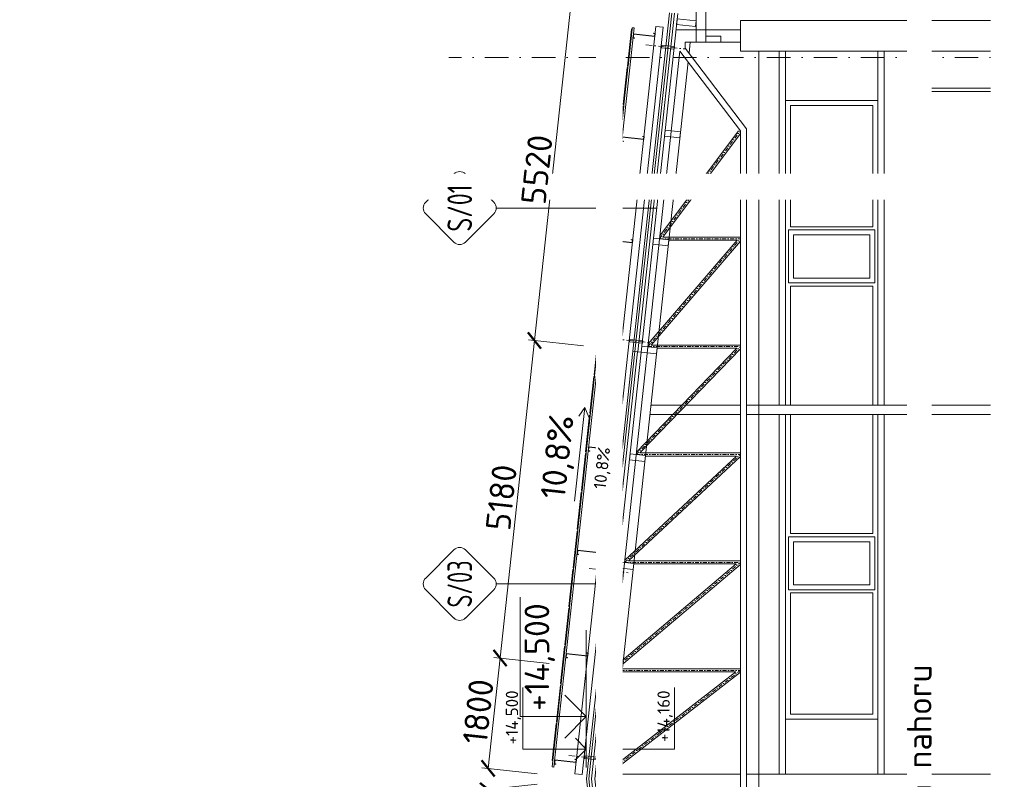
# Model space of a CAD drawing. Header units: millimetres. Extents: x -796345 to 3713765, y -2985421 to 2187451.
# Tile 138 of 256: x 195277 to 211245, y 11694 to 24013. Entities that reach past the tile are written whole.
import ezdxf
from ezdxf import colors
from ezdxf.entities.mleader import LeaderData, LeaderLine
from ezdxf.enums import TextEntityAlignment as Align
from ezdxf.math import Vec2, Vec3

# ---------------------------------------------------------------- set-up
doc = ezdxf.new("R2010")
doc.units = ezdxf.units.MM
doc.header["$PDMODE"] = 1
doc.linetypes.add('CENTERX2', pattern=[101.6, 63.5, -12.7, 12.7, -12.7])
doc.linetypes.add('DASHDOT', pattern=[25.4, 12.7, -6.35, 0, -6.35])
doc.layers.get('Defpoints').update_dxf_attribs({"color": 8})
for name, color, linetype, lineweight in [('A99_FVE_řez', 6, 'Continuous', 5), ('A99_N_kce-pohl', 1, 'Continuous', 9), ('A99_N_kce-rez-sil', 6, 'Continuous', 18), ('A99_N_koty-100', 160, 'Continuous', 9), ('A99_N_koty-200', 5, 'Continuous', 5), ('A99_N_koty-200-vysk', 6, 'Continuous', 9), ('A99_N_koty-vysk', 160, 'Continuous', 5), ('A99_N_sraf', 252, 'Continuous', 0), ('A99_N_txt-popis-50', 240, 'Continuous', 9), ('A99_N_znaceni 200', 5, 'Continuous', 5), ('A99_S_kce-pohl', 7, 'Continuous', 5), ('A99_S_kce-rez-sil', 7, 'Continuous', 15), ('A99_S_osy', 1, 'CENTERX2', 5)]:
    doc.layers.add(name, color=color, linetype=linetype, lineweight=lineweight)
doc.styles.add('A99_kota', font='isocpeur.ttf', dxfattribs={"height": 2})
doc.styles.add('A99_popis', font='isocpeur.ttf')
doc.styles.add('ad_popis 100', font='isocpeur.ttf', dxfattribs={"height": 200})
doc.linetypes.add('IZOLACE', pattern='A,0.00254,-2.54,[134,ltypeshp.shx,S=2.54,R=0,X=-2.54,Y=0],-5.08,[134,ltypeshp.shx,S=2.54,R=180,X=2.54,Y=0],-2.54', length=10.16254)
doc.dimstyles.new('A99_kota_200 new', dxfattribs={"dimscale": 200, "dimtxt": 2, "dimasz": 1.2, "dimexe": 0.5, "dimexo": 1.5, "dimgap": 0.3, "dimtad": 1, "dimdec": 0, "dimzin": 3, "dimdsep": 46, "dimtxsty": 'A99_kota', "dimblk": 'ARCHTICK', "dimcen": 2.5, "dimazin": 2, "dimtfac": 0.75, "dimtdec": 0, "dimtmove": 2, "dimatfit": 0, "dimfxl": 4, "dimfxlon": 1, "dimtolj": 1, "dimtzin": 0, "dimlwd": 5, "dimlwe": 5, "dimarcsym": 0})

# ---------------------------------------------------------------- blocks, each defined once
blk = doc.blocks.new('*U27')
at = {"color": 0, "linetype": 'ByBlock', "lineweight": -2}
blk.add_line((-3, 0), (7, 0), dxfattribs=at)
for points in [[(-1.75, -1.75), (0, 0), (1.75, -1.75)], [(0, 0), (0, -10.3), (0, -10.3), (10, -10.3)]]:
    blk.add_lwpolyline(points, dxfattribs=at)
at = {"color": 0, "linetype": 'ByBlock', "lineweight": -2, "style": 'A99_kota'}
for tag, p in [('VYSKA', (9.5, -7.55)), ('POPIS', (9.5, -10.8))]:
    blk.add_attdef(tag, text='', height=2, dxfattribs=at).set_placement(p, align=Align.TOP_RIGHT)
blk = doc.blocks.new('*U26')
at = {"color": 0, "linetype": 'ByBlock', "lineweight": -2}
blk.add_line((-3, 0), (7, 0), dxfattribs=at)
for points in [[(0, 0), (0, 10.3), (0, 10.3), (10, 10.3)], [(-1.75, 1.75), (0, 0), (1.75, 1.75)]]:
    blk.add_lwpolyline(points, dxfattribs=at)
at = {"color": 0, "linetype": 'ByBlock', "lineweight": -2, "style": 'A99_kota'}
for tag, p in [('VYSKA', (9.5, 13.05)), ('POPIS', (9.5, 9.8))]:
    blk.add_attdef(tag, text='', height=2, dxfattribs=at).set_placement(p, align=Align.TOP_RIGHT)
blk = doc.blocks.new('*U93')
at = {"color": 0, "linetype": 'ByBlock', "lineweight": -2}
blk.add_line((-3, 0), (7, 0), dxfattribs=at)
for points in [[(0, 0), (0, 5.35), (0, 5.35), (9.7, 5.35)], [(-1.75, 1.75), (0, 0), (1.75, 1.75)]]:
    blk.add_lwpolyline(points, dxfattribs=at)
at = {"color": 0, "linetype": 'ByBlock', "lineweight": -2, "style": 'A99_kota'}
blk.add_attdef('POPIS', text='', height=2, rotation=360, dxfattribs=at).set_placement((9.2, 5.85), align=Align.BOTTOM_RIGHT)
blk.add_attdef('VYSKA', text='', height=2, rotation=360, dxfattribs=at).set_placement((9.2, 4.6), align=Align.TOP_RIGHT)
blk = doc.blocks.new('*U80')
at = {"color": 0}
for p, q in [((-0.72, 4.14), (-4.15, 0.71)), ((4.14, 0.71), (0.71, 4.14)), ((-4.15, -0.72), (-0.72, -4.15)), ((0.71, -4.15), (4.14, -0.72)), ((0, -4.45), (0, -23.97))]:
    blk.add_line(p, q, dxfattribs=at)
for centre, start, end in [((0, 3.42), 45, 135), ((-3.43, 0), 135, 225), ((3.42, 0), 315, 45), ((0, -3.43), 225, 315)]:
    blk.add_arc(centre, 1.01, start, end, dxfattribs=at)
at = {"color": 0, "linetype": 'ByBlock', "style": 'A99_popis', "width": 0.953108}
blk.add_attdef('SKLADBA', text='', height=3, rotation=0.0103, dxfattribs=at).set_placement((-2.86, -1.51), (2.86, -1.5), align=Align.FIT)
blk = doc.blocks.new('*U81')
at = {"color": 0}
for p, q in [((-0.72, 4.14), (-4.15, 0.71)), ((4.14, 0.71), (0.71, 4.14)), ((-4.15, -0.72), (-0.72, -4.15)), ((0.71, -4.15), (4.14, -0.72)), ((0, -4.45), (0, -18.56))]:
    blk.add_line(p, q, dxfattribs=at)
for centre, start, end in [((0, 3.42), 45, 135), ((-3.43, 0), 135, 225), ((3.42, 0), 315, 45), ((0, -3.43), 225, 315)]:
    blk.add_arc(centre, 1.01, start, end, dxfattribs=at)
at = {"color": 0, "linetype": 'ByBlock', "style": 'A99_popis', "width": 0.953108}
blk.add_attdef('SKLADBA', text='', height=3, rotation=0.0103, dxfattribs=at).set_placement((-2.86, -1.51), (2.86, -1.5), align=Align.FIT)
blk = doc.blocks.new('_ArchTick')
at = {"color": 0, "linetype": 'ByBlock', "const_width": 0.15}
blk.add_lwpolyline([(-0.5, -0.5), (0.5, 0.5)], dxfattribs=at)
blk = doc.blocks.new('*D3213')
at = {"layer": 'A99_N_koty-200', "color": 0, "linetype": 'Continuous', "lineweight": 5, "transparency": 16777216}
for p, q in [((203669, 11615), (202774, 11518)), ((203067, 9740), (202873, 11529)), ((203863, 9826), (202968, 9729))]:
    blk.add_line(p, q, dxfattribs=at)
at = {"layer": 'Defpoints', "color": 0, "linetype": 'Continuous', "lineweight": 0, "transparency": 16777216}
for p in [(204469, 11702), (202873, 11529), (204663, 9912)]:
    blk.add_point(p, dxfattribs=at)
at = {"layer": 'A99_N_koty-200', "color": 0, "linetype": 'Continuous', "lineweight": 5, "transparency": 16777216, "xscale": 240, "yscale": 240, "zscale": 240}
for p, rotation in [((202873, 11529), 96.1848103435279), ((203067, 9740), 276.1848103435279)]:
    blk.add_blockref('_ArchTick', p, dxfattribs=dict(at, rotation=rotation))
at = {"layer": 'A99_N_koty-200', "color": 0, "linetype": 'Continuous', "transparency": 16777216, "insert": (202712, 10606), "char_height": 400, "attachment_point": 5, "rotation": 96.1848, "style": 'A99_kota'}
blk.add_mtext('\\A1;1800', dxfattribs=at)
blk = doc.blocks.new('*D3216')
at = {"layer": 'A99_N_koty-200', "color": 0, "linetype": 'Continuous', "lineweight": 5, "transparency": 16777216}
for p, q in [((204220, 24298), (203625, 18810)), ((205015, 24212), (204121, 24309)), ((204421, 18724), (203526, 18821))]:
    blk.add_line(p, q, dxfattribs=at)
at = {"layer": 'Defpoints', "color": 0, "linetype": 'Continuous', "lineweight": 0, "transparency": 16777216}
for p in [(205816, 24126), (203625, 18810), (205256, 18634)]:
    blk.add_point(p, dxfattribs=at)
at = {"layer": 'A99_N_koty-200', "color": 0, "linetype": 'Continuous', "lineweight": 5, "transparency": 16777216, "xscale": 240, "yscale": 240, "zscale": 240}
for p, rotation in [((204220, 24298), 83.81518965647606), ((203625, 18810), 263.8151896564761)]:
    blk.add_blockref('_ArchTick', p, dxfattribs=dict(at, rotation=rotation))
at = {"layer": 'A99_N_koty-200', "color": 0, "linetype": 'Continuous', "transparency": 16777216, "insert": (203664, 21582), "char_height": 400, "attachment_point": 5, "rotation": 83.8152, "style": 'A99_kota'}
blk.add_mtext('\\A1;5520', dxfattribs=at)
blk = doc.blocks.new('*D3219')
at = {"layer": 'A99_N_koty-200', "color": 0, "linetype": 'Continuous', "lineweight": 5, "transparency": 16777216}
for p, q in [((203625, 18810), (203067, 13661)), ((204421, 18724), (203526, 18821)), ((203863, 13574), (202968, 13671))]:
    blk.add_line(p, q, dxfattribs=at)
at = {"layer": 'Defpoints', "color": 0, "linetype": 'Continuous', "lineweight": 0, "transparency": 16777216}
for p in [(205256, 18634), (203067, 13661), (204663, 13488)]:
    blk.add_point(p, dxfattribs=at)
at = {"layer": 'A99_N_koty-200', "color": 0, "linetype": 'Continuous', "lineweight": 5, "transparency": 16777216, "xscale": 240, "yscale": 240, "zscale": 240}
for p, rotation in [((203625, 18810), 83.81518965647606), ((203067, 13661), 263.8151896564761)]:
    blk.add_blockref('_ArchTick', p, dxfattribs=dict(at, rotation=rotation))
at = {"layer": 'A99_N_koty-200', "color": 0, "linetype": 'Continuous', "transparency": 16777216, "insert": (203088, 16264), "char_height": 400, "attachment_point": 5, "rotation": 83.8152, "style": 'A99_kota'}
blk.add_mtext('\\A1;5180', dxfattribs=at)
blk = doc.blocks.new('*D3222')
at = {"layer": 'A99_N_koty-200', "color": 0, "linetype": 'Continuous', "lineweight": 5, "transparency": 16777216}
for p, q in [((203067, 13661), (202873, 11871)), ((203863, 13574), (202968, 13671)), ((203669, 11785), (202774, 11882))]:
    blk.add_line(p, q, dxfattribs=at)
at = {"layer": 'Defpoints', "color": 0, "linetype": 'Continuous', "lineweight": 0, "transparency": 16777216}
for p in [(204663, 13488), (202873, 11871), (204469, 11698)]:
    blk.add_point(p, dxfattribs=at)
at = {"layer": 'A99_N_koty-200', "color": 0, "linetype": 'Continuous', "lineweight": 5, "transparency": 16777216, "xscale": 240, "yscale": 240, "zscale": 240}
for p, rotation in [((203067, 13661), 83.81518965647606), ((202873, 11871), 263.8151896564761)]:
    blk.add_blockref('_ArchTick', p, dxfattribs=dict(at, rotation=rotation))
at = {"layer": 'A99_N_koty-200', "color": 0, "linetype": 'Continuous', "transparency": 16777216, "insert": (202712, 12794), "char_height": 400, "attachment_point": 5, "rotation": 83.8152, "style": 'A99_kota'}
blk.add_mtext('\\A1;1800', dxfattribs=at)

msp = doc.modelspace()

# ---------------------------------------------------------------- linework, layer by layer
at = {"layer": 'A99_FVE_řez', "lineweight": 5, "ltscale": 2}
for points in [[(205240.7, 23878.3), (203941.7, 11891), (203911.9, 11894.2), (205210.9, 23881.5)], [(205595.4, 23902.7), (204282.1, 11783.7), (204401.4, 11770.7), (205714.7, 23889.8)], [(205208.2, 23856.7), (205198.3, 23857.7), (205133.6, 23261.2), (205143.6, 23260.2)], [(205234.9, 23778.3), (205228.5, 23718.7), (205248.4, 23716.5), (205247.8, 23711.5), (205223, 23714.2), (205230.5, 23783.8), (205573.5, 23746.7), (205577.8, 23786.4), (205557.9, 23788.6), (205558.5, 23793.6), (205583.3, 23790.9), (205577.9, 23741.2), (205234.9, 23778.3)], [(205140.9, 23235.3), (205130.9, 23236.4), (205066.3, 22639.9), (205076.2, 22638.8)], [(205073, 22609), (205063.1, 22610), (204998.4, 22013.5), (205008.4, 22012.5)], [(205053.7, 22105.6), (205047.2, 22046), (205067.1, 22043.8), (205066.5, 22038.8), (205041.7, 22041.5), (205049.2, 22111.1), (205392.2, 22074), (205396.5, 22113.7), (205376.7, 22115.9), (205377.2, 22120.9), (205402, 22118.2), (205396.7, 22068.4), (205053.7, 22105.6)], [(205005.4, 21985.1), (204995.5, 21986.2), (204930.8, 21389.7), (204940.8, 21388.6)], [(204937.5, 21358.8), (204927.6, 21359.9), (204862.9, 20763.4), (204872.9, 20762.3)], [(204869.9, 20734.9), (204860, 20736), (204795.3, 20139.5), (204805.3, 20138.4)], [(204872.1, 20430.4), (204865.7, 20370.8), (204885.6, 20368.6), (204885, 20363.6), (204860.2, 20366.3), (204867.7, 20435.9), (205210.7, 20398.8), (205215, 20438.5), (205195.1, 20440.7), (205195.7, 20445.7), (205220.5, 20443), (205215.1, 20393.3), (204872.1, 20430.4)], [(204801.5, 20103.6), (204791.6, 20104.7), (204726.9, 19508.2), (204736.9, 19507.1)], [(204733.9, 19479.8), (204724, 19480.9), (204659.3, 18884.4), (204669.3, 18883.3)], [(204600.9, 18252), (204590.9, 18253.1), (204655.6, 18849.6), (204665.5, 18848.5)], [(204690.6, 18755.2), (204684.1, 18695.6), (204704, 18693.4), (204703.5, 18688.5), (204678.6, 18691.2), (204686.2, 18760.7), (205029.2, 18723.6), (205033.5, 18763.3), (205013.6, 18765.5), (205014.1, 18770.5), (205039, 18767.8), (205033.6, 18718.1), (204690.6, 18755.2)], [(204533.3, 17628.1), (204523.3, 17629.2), (204588, 18225.7), (204597.9, 18224.6)], [(204465.4, 17001.8), (204455.4, 17002.9), (204520.1, 17599.4), (204530, 17598.3)], [(204509.1, 17080), (204502.6, 17020.4), (204522.5, 17018.2), (204521.9, 17013.3), (204497.1, 17016), (204504.6, 17085.6), (204847.6, 17048.4), (204851.9, 17088.1), (204832.1, 17090.3), (204832.6, 17095.3), (204857.4, 17092.6), (204852.1, 17042.9), (204509.1, 17080)], [(204397.8, 16377.9), (204387.8, 16379), (204452.5, 16975.5), (204462.4, 16974.5)], [(204329.9, 15751.6), (204320, 15752.7), (204384.6, 16349.2), (204394.5, 16348.1)], [(204261.8, 15122.8), (204251.8, 15123.9), (204316.5, 15720.4), (204326.4, 15719.3)], [(204327.5, 15404.8), (204321.1, 15345.2), (204340.9, 15343), (204340.4, 15338.1), (204315.6, 15340.8), (204323.1, 15410.4), (204666.1, 15373.2), (204670.4, 15413), (204650.5, 15415.1), (204651.1, 15420.1), (204675.9, 15417.4), (204670.5, 15367.7), (204327.5, 15404.8)], [(204193.9, 14496.5), (204183.9, 14497.5), (204248.6, 15094), (204258.5, 15093)], [(204126.3, 13872.6), (204116.3, 13873.7), (204181, 14470.2), (204190.9, 14469.1)], [(204058.7, 13248.8), (204048.7, 13249.8), (204113.4, 13846.3), (204123.3, 13845.3)], [(204146, 13729.7), (204139.5, 13670), (204159.4, 13667.9), (204158.9, 13662.9), (204134, 13665.6), (204141.6, 13735.2), (204484.6, 13698), (204488.9, 13737.8), (204469, 13739.9), (204469.5, 13744.9), (204494.4, 13742.2), (204489, 13692.5), (204146, 13729.7)], [(203990.8, 12622.4), (203980.9, 12623.5), (204045.5, 13220), (204055.4, 13218.9)], [(203923.2, 11998.6), (203913.3, 11999.7), (203977.9, 12596.2), (203987.8, 12595.1)], [(203959.1, 12004.8), (203952.6, 11945.1), (203972.5, 11942.9), (203972, 11938), (203947.1, 11940.7), (203954.6, 12010.3), (204297.6, 11973.1), (204301.9, 12012.9), (204282.1, 12015), (204282.6, 12020), (204307.5, 12017.3), (204302.1, 11967.6), (203959.1, 12004.8)]]:
    msp.add_lwpolyline(points, close=True, dxfattribs=at)
at = {"layer": 'A99_FVE_řez', "linetype": 'DASHDOT', "lineweight": 5, "ltscale": 8}
for points in [[(205432.7, 23606), (206064, 23537.6)], [(204915.7, 18835.6), (205547, 18767.2)], [(204512.1, 15110.8), (205143.4, 15042.3)], [(204183.7, 12081), (204815.1, 12012.6)]]:
    msp.add_lwpolyline(points, dxfattribs=at)
at = {"layer": 'A99_FVE_řez', "lineweight": 5}
for points in [[(205688.3, 23598.4), (205684, 23558.7), (205892.8, 23536), (205897.1, 23575.8)], [(205167.1, 18788.2), (205171.4, 18828), (205380.2, 18805.4), (205375.9, 18765.6)], [(204763.4, 15063.4), (204767.7, 15103.2), (204976.5, 15080.5), (204972.2, 15040.8)], [(204435.1, 12033.6), (204439.4, 12073.4), (204648.2, 12050.8), (204643.9, 12011)]]:
    msp.add_lwpolyline(points, close=True, dxfattribs=at)
at = {"layer": 'A99_N_kce-pohl'}
for p, q in [((207695, 22700), (209195, 22700)), ((207695, 17760), (207695, 22700)), ((209195, 22700), (209195, 17760)), ((207775, 22620), (209115, 22620)), ((207775, 20652.5), (207775, 22620)), ((209115, 22620), (209115, 20652.5)), ((209115, 20652.5), (207775, 20652.5)), ((207775, 17760), (207775, 19692.5)), ((209115, 19692.5), (207775, 19692.5)), ((209115, 19692.5), (209115, 17760)), ((207695, 17610), (207695, 11775)), ((207695, 12670), (207695, 17610)), ((207775, 17610), (207775, 15677.5)), ((209115, 15677.5), (209115, 17610)), ((209195, 17610), (209195, 11775)), ((209195, 17610), (209195, 12670)), ((209115, 15677.5), (207775, 15677.5)), ((207775, 14717.5), (207775, 12750)), ((209115, 14717.5), (207775, 14717.5)), ((209115, 12750), (209115, 14717.5)), ((209195, 12670), (207695, 12670)), ((207775, 12750), (209115, 12750))]:
    msp.add_line(p, q, dxfattribs=at)
at = {"layer": 'A99_N_kce-pohl', "lineweight": 5}
for p, q in [((205220.7, 18634.4), (204661.5, 13474.6)), ((204696.3, 13470.8), (205255.5, 18630.6)), ((204736.1, 13466.5), (205295.2, 18626.3))]:
    msp.add_line(p, q, dxfattribs=at)
for points in [[(205220.7, 18634.4), (205815.6, 24124.5)], [(205255.5, 18630.6), (205220.7, 18634.4)], [(204696.3, 13470.8), (204661.5, 13474.6)]]:
    msp.add_lwpolyline(points, dxfattribs=at)
at = {"layer": 'A99_N_kce-pohl'}
for points in [[(209145, 19742.5), (209145, 20602.5), (207745, 20602.5), (207745, 19742.5)], [(209065, 19822.5), (209065, 20522.5), (207825, 20522.5), (207825, 19822.5)], [(209145, 15627.5), (209145, 14767.5), (207745, 14767.5), (207745, 15627.5)], [(209065, 15547.5), (209065, 14847.5), (207825, 14847.5), (207825, 15547.5)]]:
    msp.add_lwpolyline(points, close=True, dxfattribs=at)
at = {"layer": 'A99_N_kce-rez-sil'}
for p, q in [((205850.4, 24121), (205255.5, 18630.6)), ((205949.9, 24111.1), (205354.9, 18619.9)), ((204504.4, 11700), (204696.3, 13470.8)), ((204504.4, 11700), (204697.7, 9916.2))]:
    msp.add_line(p, q, dxfattribs=at)
for points in [[(205354.9, 18619.9), (205255.5, 18630.6)], [(204795.7, 13460.1), (204605, 11700)], [(204795.7, 13460.1), (204696.3, 13470.8)], [(204797.1, 9927), (204605, 11700)]]:
    msp.add_lwpolyline(points, dxfattribs=at)
at = {"layer": 'A99_N_kce-rez-sil', "lineweight": 5}
for points in [[(204661.5, 13474.6), (204469.2, 11700)], [(204662.9, 9912.4), (204469.2, 11700)]]:
    msp.add_lwpolyline(points, dxfattribs=at)
at = {"layer": 'A99_N_koty-100'}
for points in [[(204950.3, 17209.7), (204867.3, 16449.2)], [(204950.3, 17209.7), (204902.4, 17139.5)], [(204950.3, 17209.7), (204982, 17130.8)]]:
    msp.add_lwpolyline(points, dxfattribs=at)
at = {"layer": 'A99_N_koty-200-vysk', "lineweight": 5}
for points in [[(204441.9, 17723.6), (204277, 16202.5)], [(204441.9, 17723.6), (204346.2, 17583.1)], [(204441.9, 17723.6), (204505.3, 17565.9)]]:
    msp.add_lwpolyline(points, dxfattribs=at)
at = {"layer": 'A99_N_sraf', "color": 1, "linetype": 'IZOLACE', "lineweight": 0, "ltscale": 3}
for points in [[(205895.2, 24116.6), (205300.2, 18625.8)], [(204549.7, 11700.5), (204741.1, 13466)], [(204549.7, 11699.5), (204742.5, 9921.1)]]:
    msp.add_lwpolyline(points, dxfattribs=at)
at = {"layer": 'A99_S_kce-pohl'}
for p, q in [((206965, 24000), (218965, 24000)), ((206965, 23500), (206965, 24000)), ((206965, 23850), (205921.7, 23850)), ((206965, 23650), (206071.1, 23650)), ((206071.1, 23650), (206071.1, 23551.1)), ((206150.9, 23650), (206131.5, 23471.6)), ((205984.3, 23500), (204705.6, 11700)), ((206965, 22210.8), (205984.3, 23500)), ((207065, 22244.5), (206071.1, 23551.1)), ((206965, 23500), (211105, 23500)), ((207265, -100), (207265, 23500)), ((207595, 23500), (207595, 17760)), ((207695, 23500), (207695, 17760)), ((209195, 23500), (209195, 17760)), ((209295, 23500), (209295, 17760)), ((211105, 22700), (211105, 23500)), ((206116.4, 23327), (204856.5, 11699.9)), ((211105, 22700), (211805, 22700)), ((211105, 22700), (211105, 700)), ((205660.2, 20509.6), (206933.8, 22210.8)), ((206965, 1189.2), (206965, 22210.8)), ((207065, 1155.5), (207065, 22244.5)), ((205704.9, 20485.8), (206965, 22169.1)), ((205704.9, 20485.8), (206965, 20485.8)), ((205470.1, 18754.8), (206910.7, 20435.8)), ((205519.7, 18735.8), (206965, 20422.4)), ((205803.1, 20435.8), (206910.7, 20435.8)), ((205280.1, 17001.3), (206906.1, 18685.8)), ((205519.7, 18735.8), (206965, 18735.8)), ((205613.5, 18685.8), (206906.1, 18685.8)), ((204795.7, 13460.1), (205354.9, 18619.9)), ((205334.6, 16985.8), (206965, 18674.8)), ((205512.6, 17760), (206965, 17760)), ((207065, 17760), (211105, 17760)), ((205496.3, 17610), (206965, 17610)), ((207065, 17610), (211105, 17610)), ((207595, 17610), (207595, 11775)), ((209295, 17610), (209295, 11775)), ((205090.2, 15248.8), (206901.5, 16935.8)), ((205149.6, 15235.8), (206965, 16926.6)), ((205334.6, 16985.8), (206965, 16985.8)), ((205423.8, 16935.8), (206901.5, 16935.8)), ((204900.3, 13496.8), (206896.7, 15185.8)), ((204964.7, 13485.8), (206965, 15178)), ((205149.6, 15235.8), (206965, 15235.8)), ((205234.2, 15185.8), (206896.7, 15185.8)), ((204817.1, 11827.9), (206891.9, 13435.8)), ((204867.7, 11803.9), (206965, 13429.1)), ((204964.7, 13485.8), (206965, 13485.8)), ((205044.6, 13435.8), (206891.9, 13435.8)), ((205984.3, -100), (204705.6, 11700)), ((206116.4, 73), (204856.5, 11700.1)), ((204864, 11775), (206965, 11775)), ((207065, 11775), (211105, 11775))]:
    msp.add_line(p, q, dxfattribs=at)
at = {"layer": 'A99_S_kce-pohl', "linetype": 'DASHDOT', "ltscale": 5}
for p, q in [((205655, 20460.8), (206965, 22210.8)), ((205465.3, 18710.8), (206965, 20460.8)), ((205655, 20460.8), (206965, 20460.8)), ((205275.7, 16960.8), (206965, 18710.8)), ((205465.3, 18710.8), (206965, 18710.8)), ((205086, 15210.8), (206965, 16960.8)), ((205275.7, 16960.8), (206965, 16960.8)), ((204896.4, 13460.8), (206965, 15210.8)), ((205086, 15210.8), (206965, 15210.8)), ((204706.8, 11710.8), (206965, 13460.8)), ((204896.4, 13460.8), (206965, 13460.8))]:
    msp.add_line(p, q, dxfattribs=at)
at = {"layer": 'A99_S_kce-pohl'}
msp.add_lwpolyline([(206250, 24690), (206405, 24690), (206405, 23650), (206250, 23650)], close=True, dxfattribs=at)
at = {"layer": 'A99_S_kce-rez-sil', "linetype": 'Continuous'}
for p, q in [((209905, 22700), (209905, 23050)), ((209905, 23050), (209955, 23050)), ((209955, 23050), (209955, 22900)), ((211105, 23050), (211055, 23050)), ((211055, 23050), (211055, 22900)), ((211105, 22700), (211105, 23050)), ((209955, 22900), (211055, 22900)), ((209955, 22700), (209955, 22850)), ((209955, 22850), (211055, 22850)), ((211055, 22700), (211055, 22850)), ((209905, 22700), (209955, 22700)), ((211105, 22700), (211055, 22700))]:
    msp.add_line(p, q, dxfattribs=at)
at = {"layer": 'A99_S_kce-rez-sil', "linetype": 'Continuous', "lineweight": 13}
for points in [[(205930.8, 23934.8), (205940.8, 24026.7), (206248.9, 23993.3), (206239, 23901.4)], [(206405, 23650), (206650, 23650), (206650, 23745), (206405, 23745)]]:
    msp.add_lwpolyline(points, close=True, dxfattribs=at)
at = {"layer": 'A99_S_kce-rez-sil', "lineweight": 20}
for points in [[(205734.4, 22122.1), (205983, 22095.2), (205993.7, 22194.6), (205745.2, 22221.5)], [(205544.8, 20372.1), (205793.3, 20345.2), (205804.1, 20444.6), (205555.5, 20471.5)], [(205354.9, 18619.9), (205603.6, 18594.3), (205614.3, 18693.7), (205365.8, 18720.6)], [(205165.5, 16872.1), (205414, 16845.2), (205424.8, 16944.6), (205176.3, 16971.5)], [(204975.8, 15122.1), (205224.4, 15095.2), (205235.2, 15194.6), (204986.6, 15221.5)], [(204785, 13360.6), (205033.5, 13333.7), (205044.3, 13433.1), (204795.7, 13460.1)], [(204610.4, 11749.7), (204858.9, 11722.8), (204869.7, 11822.2), (204621.2, 11849.1)]]:
    msp.add_lwpolyline(points, close=True, dxfattribs=at)
at = {"layer": 'A99_S_osy', "linetype": 'DASHDOT', "lineweight": 5, "ltscale": 30}
msp.add_lwpolyline([(222254.8, 23400), (202234.8, 23400)], dxfattribs=at)

# ---------------------------------------------------------------- block references
at = {"layer": 'A99_N_koty-200-vysk', "lineweight": 5}
ref = msp.add_blockref('*U93', (204465, 12710), dxfattribs=dict(at, xscale=200, yscale=200, zscale=200, rotation=90.00000000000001))
ref.add_attrib('VYSKA', '+14,500', dxfattribs={"layer": '0', "color": 0, "linetype": 'ByBlock', "lineweight": -2, "height": 400, "rotation": 90, "style": 'A99_kota'}).set_placement((203465, 14550), align=Align.TOP_RIGHT)
at = {"layer": 'A99_N_koty-vysk', "lineweight": 5, "xscale": 100, "yscale": 100, "zscale": 100, "rotation": 90.00000000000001}
for name, p, values in [('*U26', (204465, 12185), {'VYSKA': '+14,500'}), ('*U27', (204864.6, 12185), {'VYSKA': '+14,160'})]:
    msp.add_blockref(name, p, dxfattribs=at).add_auto_attribs(values)
at = {"layer": 'A99_N_znaceni 200', "lineweight": 5}
ref = msp.add_blockref('*U80', (202412.7, 20958.4), dxfattribs=dict(at, xscale=133.3, yscale=133.3, zscale=133.3, rotation=89.99999999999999))
ref.add_attrib('SKLADBA', 'S/01', dxfattribs={"layer": '0', "color": 0, "linetype": 'ByBlock', "height": 400, "rotation": 90.01026, "style": 'A99_popis', "width": 0.705829}).set_placement((202613.5, 20576.7), (202613.3, 21339), align=Align.FIT)
ref = msp.add_blockref('*U81', (202412.7, 14862.8), dxfattribs=dict(at, xscale=133.3, yscale=133.3, zscale=133.3, rotation=89.99999999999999))
ref.add_attrib('SKLADBA', 'S/03', dxfattribs={"layer": '0', "color": 0, "linetype": 'ByBlock', "height": 400, "rotation": 90.01026, "style": 'A99_popis', "width": 0.657151}).set_placement((202613.5, 14481.1), (202613.3, 15243.4), align=Align.FIT)

# ---------------------------------------------------------------- texts
at = {"layer": 'A99_N_koty-100', "insert": (204655.7, 17091), "char_height": 200, "attachment_point": 3, "rotation": 83.76928, "style": 'ad_popis 100'}
msp.add_mtext_dynamic_manual_height_columns('10,8%', width=645, gutter_width=1000, heights=[0], dxfattribs=at)
at = {"layer": 'A99_N_koty-200-vysk', "lineweight": 5, "insert": (203867.3, 17621.9), "char_height": 400, "attachment_point": 3, "rotation": 83.76928, "style": 'ad_popis 100'}
msp.add_mtext_dynamic_manual_height_columns('10,8%', width=1290, gutter_width=2000, heights=[0], dxfattribs=at)

# ---------------------------------------------------------------- dimensions: what is measured, and where the dimension line sits
at = {"layer": 'A99_N_koty-200', "linetype": 'Continuous'}
for base, p1, p2, angle, picture, middle in [((203625.3, 18810.4), (205815.7, 24125.5), (205255.8, 18633.8), 263.81519, '*D3216', (203664.2, 21582.5)), ((203067.3, 13660.6), (205255.8, 18633.8), (204662.9, 13487.7), 263.81519, '*D3219', (203087.8, 16263.5)), ((202873.3, 11871.1), (204662.9, 13487.7), (204469.2, 11698.1), 263.81519, '*D3222', (202711.8, 12793.8)), ((202873.3, 11529.1), (204662.9, 9912.4), (204469.2, 11702), 96.18481, '*D3213', (202711.8, 10606.3))]:
    dim = msp.add_linear_dim(base=base, p1=p1, p2=p2, angle=angle, dimstyle='A99_kota_200 new', override={"dimscale": 0, "dimtix": 1, "dimtofl": 1, "dimtmove": 2, "dimatfit": 0}, dxfattribs=at)
    dim.commit()
    dim.dimension.update_dxf_attribs({"geometry": picture, "text_midpoint": middle})

# ---------------------------------------------------------------- next in the draw order: leaders
at = {"layer": 'A99_N_txt-popis-50', "lineweight": 9}
ml = msp.add_multileader_mtext('Standard', dxfattribs=at)
ml.set_content('\\A1;{\\C256;2 x nové nosníky 100x250x6\\P(obvodový plášť bude v úrovni \\P+5,000 rozdělen na dvě části.)}', color=1, style='A99_popis')
ml.set_leader_properties(color=256, linetype='ByLayer', lineweight=-1)
ml.build(insert=Vec2(0, 0))
ml.multileader.update_dxf_attribs({"dogleg_length": 1, "arrow_head_size": 300, "scale": 200})
ctx = ml.context
ctx.base_point, ctx.scale, ctx.char_height, ctx.arrow_head_size, ctx.landing_gap_size, ctx.plane_origin, ctx.plane_x_axis, ctx.plane_y_axis = Vec3(211265, -12115), 200, 400, 300, 250, Vec3(216448.5, -8522.5), Vec3(0, 1), Vec3(-1, 0)
notes = []
notes.append((ctx, [(1, (1, 1, 0), (211265, -3415), (0, -1), 740, [(0, [(213965, -735)], 0, [])])]))
ctx.mtext.insert, ctx.mtext.text_direction, ctx.mtext.rotation, ctx.mtext.width, ctx.mtext.flow_direction = Vec3(211025, -11865), Vec3(0, 1), 1.5707963, 7505, 5
ctx.mtext.has_bg_fill, ctx.mtext.bg_color, ctx.mtext.bg_scale_factor, ctx.mtext.bg_transparency, ctx.mtext.use_window_bg_color = 1, -1073741824, 1, 0, 1
ml = msp.add_multileader_mtext('Standard', dxfattribs=at)
ml.set_content('\\A1;{\\C256;odvodňovací systém \\Pbude součásti \\Pdodávky opláštění}', color=1, style='A99_popis')
ml.set_leader_properties(color=256, linetype='ByLayer', lineweight=-1)
ml.build(insert=Vec2(0, 0))
ml.multileader.update_dxf_attribs({"dogleg_length": 1, "arrow_head_size": 75, "scale": 50})
ctx = ml.context
ctx.base_point, ctx.scale, ctx.char_height, ctx.arrow_head_size, ctx.landing_gap_size, ctx.plane_origin, ctx.plane_x_axis, ctx.plane_y_axis = Vec3(204689.1, -2611.2), 50, 100, 75, 62.5, Vec3(208175.1, -8522.5), Vec3(0, 1), Vec3(-1, 0)
notes.append((ctx, [(1, (1, 1, 0), (204689.1, -1130), (0, -1), 146.2, [(0, [(205935.3, -1130)], 0, [])])]))
ctx.mtext.insert, ctx.mtext.text_direction, ctx.mtext.rotation, ctx.mtext.width, ctx.mtext.defined_height, ctx.mtext.flow_direction = Vec3(204624.1, -2548.7), Vec3(0, 1), 1.5707963, 1255, 15.9, 5
ctx.mtext.has_bg_fill, ctx.mtext.bg_color, ctx.mtext.bg_scale_factor, ctx.mtext.bg_transparency, ctx.mtext.use_window_bg_color = 1, -1073741824, 1, 0, 1
for ctx, leaders in notes:
    for number, flags, end, landing, length, lines in leaders:
        leader = LeaderData()
        leader.index, (leader.has_last_leader_line, leader.has_dogleg_vector, leader.attachment_direction) = number, flags
        leader.last_leader_point, leader.dogleg_vector, leader.dogleg_length = Vec3(end), Vec3(landing), length
        for number, points, colour, breaks in lines:
            line = LeaderLine()
            line.index, line.vertices, line.color, line.breaks = number, Vec3.list(points), colors.encode_raw_color(colour), breaks
            leader.lines.append(line)
        ctx.leaders.append(leader)

# ---------------------------------------------------------------- next in the draw order: leaders
ml = msp.add_multileader_mtext('Standard', dxfattribs=at)
ml.set_content('\\A1;{\\C256;posun stávajícího nosníku o 1800mm nahoru}', color=1, style='A99_popis')
ml.set_leader_properties(color=256, linetype='ByLayer', lineweight=-1)
ml.build(insert=Vec2(0, 0))
ml.multileader.update_dxf_attribs({"dogleg_length": 1, "arrow_head_size": 300, "scale": 200})
ctx = ml.context
ctx.base_point, ctx.scale, ctx.char_height, ctx.arrow_head_size, ctx.landing_gap_size, ctx.plane_origin, ctx.plane_x_axis, ctx.plane_y_axis = Vec3(209865.2, 2455), 200, 400, 300, 250, Vec3(213418.5, 6852.5), Vec3(0, 1), Vec3(-1, 0)
notes = []
notes.append((ctx, [(0, (1, 1, 0), (209865.2, 1870), (0, 1), 585, [(0, [(211560, -720)], 0, [])])]))
ctx.mtext.insert, ctx.mtext.text_direction, ctx.mtext.rotation, ctx.mtext.width, ctx.mtext.flow_direction = Vec3(209665, 2705), Vec3(0, 1), 1.5707963, 6421.707, 5
ctx.mtext.has_bg_fill, ctx.mtext.bg_color, ctx.mtext.bg_scale_factor, ctx.mtext.bg_transparency, ctx.mtext.use_window_bg_color = 1, -1073741824, 1, 0, 1
for ctx, leaders in notes:
    for number, flags, end, landing, length, lines in leaders:
        leader = LeaderData()
        leader.index, (leader.has_last_leader_line, leader.has_dogleg_vector, leader.attachment_direction) = number, flags
        leader.last_leader_point, leader.dogleg_vector, leader.dogleg_length = Vec3(end), Vec3(landing), length
        for number, points, colour, breaks in lines:
            line = LeaderLine()
            line.index, line.vertices, line.color, line.breaks = number, Vec3.list(points), colors.encode_raw_color(colour), breaks
            leader.lines.append(line)
        ctx.leaders.append(leader)

# ---------------------------------------------------------------- next in the draw order: leaders
ml = msp.add_multileader_mtext('Standard', dxfattribs=at)
ml.set_content('\\A1;{\\C256;posun stávajícího nosníku o 1800mm nahoru}', color=1, style='A99_popis')
ml.set_leader_properties(color=256, linetype='ByLayer', lineweight=-1)
ml.build(insert=Vec2(0, 0))
ml.multileader.update_dxf_attribs({"dogleg_length": 1, "arrow_head_size": 300, "scale": 200})
ctx = ml.context
ctx.base_point, ctx.scale, ctx.char_height, ctx.arrow_head_size, ctx.landing_gap_size, ctx.plane_origin, ctx.plane_x_axis, ctx.plane_y_axis = Vec3(209865.2, 2455), 200, 400, 300, 250, Vec3(213873.5, 6852.5), Vec3(0, 1), Vec3(-1, 0)
notes = []
notes.append((ctx, [(0, (1, 1, 0), (209865.2, 1870), (0, 1), 585, [(0, [(213355, -725)], 0, [])])]))
ctx.mtext.insert, ctx.mtext.text_direction, ctx.mtext.rotation, ctx.mtext.width, ctx.mtext.flow_direction = Vec3(209665, 2705), Vec3(0, 1), 1.5707963, 6421.707, 5
ctx.mtext.has_bg_fill, ctx.mtext.bg_color, ctx.mtext.bg_scale_factor, ctx.mtext.bg_transparency, ctx.mtext.use_window_bg_color = 1, -1073741824, 1, 0, 1
for ctx, leaders in notes:
    for number, flags, end, landing, length, lines in leaders:
        leader = LeaderData()
        leader.index, (leader.has_last_leader_line, leader.has_dogleg_vector, leader.attachment_direction) = number, flags
        leader.last_leader_point, leader.dogleg_vector, leader.dogleg_length = Vec3(end), Vec3(landing), length
        for number, points, colour, breaks in lines:
            line = LeaderLine()
            line.index, line.vertices, line.color, line.breaks = number, Vec3.list(points), colors.encode_raw_color(colour), breaks
            leader.lines.append(line)
        ctx.leaders.append(leader)

# ---------------------------------------------------------------- next in the draw order: leaders
ml = msp.add_multileader_mtext('Standard', dxfattribs=at)
ml.set_content('\\A1;{\\C256;oprava + nátěr stěn}', color=1, style='A99_popis')
ml.set_leader_properties(color=256, linetype='ByLayer', lineweight=-1)
ml.build(insert=Vec2(0, 0))
ml.multileader.update_dxf_attribs({"dogleg_length": 3.23, "arrow_head_size": 200, "scale": 200})
ctx = ml.context
ctx.base_point, ctx.scale, ctx.char_height, ctx.arrow_head_size, ctx.landing_gap_size, ctx.plane_origin = Vec3(16655, 21255), 200, 400, 200, 250, Vec3(19652.5, 10409.2)
notes = []
notes.append((ctx, [(0, (1, 1, 0), (16010, 21255), (1, 0), 645, [(0, [(16020, 24000)], 0, [])])]))
ctx.mtext.insert, ctx.mtext.width, ctx.mtext.defined_height, ctx.mtext.flow_direction = Vec3(16905, 21515), 5054.82, 8.47, 5
ctx.mtext.has_bg_fill, ctx.mtext.bg_color, ctx.mtext.bg_scale_factor, ctx.mtext.bg_transparency, ctx.mtext.use_window_bg_color = 1, -1073741824, 1, 0, 1
for ctx, leaders in notes:
    for number, flags, end, landing, length, lines in leaders:
        leader = LeaderData()
        leader.index, (leader.has_last_leader_line, leader.has_dogleg_vector, leader.attachment_direction) = number, flags
        leader.last_leader_point, leader.dogleg_vector, leader.dogleg_length = Vec3(end), Vec3(landing), length
        for number, points, colour, breaks in lines:
            line = LeaderLine()
            line.index, line.vertices, line.color, line.breaks = number, Vec3.list(points), colors.encode_raw_color(colour), breaks
            leader.lines.append(line)
        ctx.leaders.append(leader)

# ---------------------------------------------------------------- next in the draw order: leaders
ml = msp.add_multileader_mtext('Standard', dxfattribs=at)
ml.set_content('\\A1;{\\C256;sanace ŽB sloupů}', color=1, style='A99_popis')
ml.set_leader_properties(color=256, linetype='ByLayer', lineweight=-1)
ml.build(insert=Vec2(0, 0))
ml.multileader.update_dxf_attribs({"dogleg_length": 3.23, "arrow_head_size": 200, "scale": 200})
ctx = ml.context
ctx.base_point, ctx.scale, ctx.char_height, ctx.arrow_head_size, ctx.landing_gap_size, ctx.plane_origin = Vec3(42900, 21235), 200, 400, 200, 250, Vec3(47102.5, 10409.2)
notes = []
notes.append((ctx, [(0, (1, 1, 0), (42255, 21235), (1, 0), 645, [(0, [(42250, 22800)], 0, [])])]))
ctx.mtext.insert, ctx.mtext.width, ctx.mtext.flow_direction = Vec3(43150, 21495), 4515, 5
ctx.mtext.has_bg_fill, ctx.mtext.bg_color, ctx.mtext.bg_scale_factor, ctx.mtext.bg_transparency, ctx.mtext.use_window_bg_color = 1, -1073741824, 1, 0, 1
for ctx, leaders in notes:
    for number, flags, end, landing, length, lines in leaders:
        leader = LeaderData()
        leader.index, (leader.has_last_leader_line, leader.has_dogleg_vector, leader.attachment_direction) = number, flags
        leader.last_leader_point, leader.dogleg_vector, leader.dogleg_length = Vec3(end), Vec3(landing), length
        for number, points, colour, breaks in lines:
            line = LeaderLine()
            line.index, line.vertices, line.color, line.breaks = number, Vec3.list(points), colors.encode_raw_color(colour), breaks
            leader.lines.append(line)
        ctx.leaders.append(leader)

doc.saveas('drawing.dxf')
